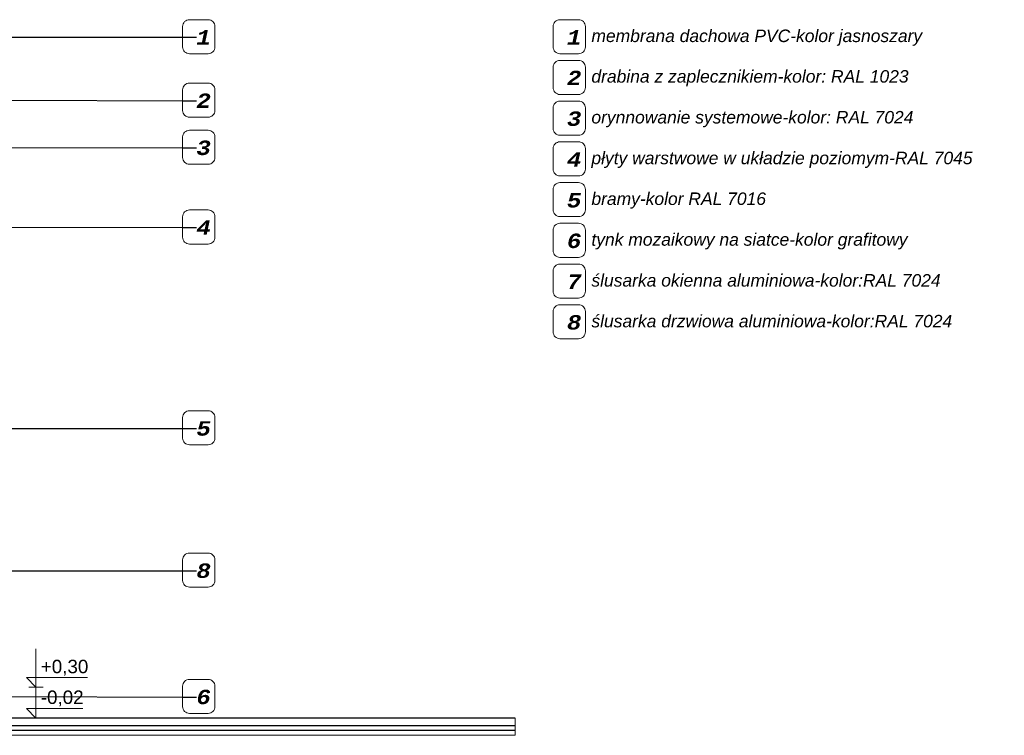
# Model space of a CAD drawing. Header units: millimetres. Extents: x 11 to 58287, y -2 to 19922.
# Tile 86 of 86: x 48041 to 58287, y 11112 to 18558. Entities that reach past the tile are written whole.
import ezdxf

# ---------------------------------------------------------------- set-up
doc = ezdxf.new("R2010")
doc.units = ezdxf.units.MM
doc.header["$MEASUREMENT"] = 0
doc.linetypes.add('Wipeout_Contour', pattern=[1000, 0, -1000])
for name, color, linetype, lineweight in [('A_OZN_ODNOSNIKI_Nr_pióra__46', 7, 'Continuous', 15), ('A_OZN_ODNOSNIKI_Nr_pióra__85', 7, 'Continuous', 13), ('A_OZN_OPIS_Nr_pióra__1', 7, 'Continuous', 13), ('A_WYM_ZEWNETRZNE_Nr_pióra__45', 7, 'Continuous', 15), ('A_WYM_ZEWNETRZNE_Nr_pióra__85', 7, 'Continuous', 13), ('Nowe_A__STROPY_Nr_pióra__1', 7, 'Continuous', 13), ('Nowe_A__STROPY_Nr_pióra__21', 7, 'Continuous', 25)]:
    doc.layers.add(name, color=color, linetype=linetype, lineweight=lineweight)
doc.layers.add('A_WYM_ZEWNETRZNE', color=7, linetype='Continuous')
doc.layers.add('Nowe_A__STROPY', color=7, linetype='Continuous')
doc.styles.add('STYL_AUTOMATYCZNY_3', font='arial.ttf')
doc.styles.add('STYL_AUTOMATYCZNY_4', font='txt')
doc.styles.add('STYL_AUTOMATYCZNY_6', font='arial.ttf')
doc.dimstyles.new('STYL_AUTOMATYCZNY__1', dxfattribs={"dimtxt": 0.18, "dimasz": 91.2, "dimexe": 0.18, "dimexo": 0.0625, "dimgap": 0, "dimtad": 0, "dimtih": 1, "dimtoh": 1, "dimdec": 4, "dimzin": 0, "dimdsep": 46, "dimcen": 0.09, "dimadec": 0, "dimazin": 0, "dimtfac": 1, "dimtdec": 4, "dimtmove": 0, "dimatfit": 3, "dimldrblk": 'ARROWHEAD_11', "dimfxl": 0, "dimtolj": 1, "dimtzin": 0, "dimarcsym": 0})

# ---------------------------------------------------------------- blocks, each defined once
blk = doc.blocks.new('ElemPrzekroju_20_1', base_point=(46338, 11312))
at = {"color": 254, "linetype": 'Wipeout_Contour', "lineweight": 0, "ltscale": 132541.412454}
blk.add_wipeout([(53196, 11212), (4092, 11212), (4092, 11162), (53196, 11162)], dxfattribs=at).dxf.layer = 'Nowe_A__STROPY'
at = {"color": 254, "linetype": 'Wipeout_Contour', "lineweight": 0, "ltscale": 132426.986127}
blk.add_wipeout([(4092, 11112), (53196, 11112), (53196, 11162), (4092, 11162)], dxfattribs=at).dxf.layer = 'Nowe_A__STROPY'
at = {"layer": 'Nowe_A__STROPY_Nr_pióra__1', "color": 7, "linetype": 'Continuous', "lineweight": 13}
blk.add_line((53196, 11112), (4092, 11112), dxfattribs=at)
at = {"color": 254, "linetype": 'Wipeout_Contour', "lineweight": 0, "ltscale": 132690.398547}
blk.add_wipeout([(4092, 11212), (53196, 11212), (53196, 11292), (4092, 11292)], dxfattribs=at).dxf.layer = 'Nowe_A__STROPY'
at = {"layer": 'Nowe_A__STROPY_Nr_pióra__1', "color": 7, "linetype": 'Continuous', "lineweight": 13, "flags": 128}
blk.add_lwpolyline([(53196, 11292), (53196, 11212), (53196, 11162), (53196, 11112)], dxfattribs=at)
at = {"layer": 'Nowe_A__STROPY_Nr_pióra__21', "color": 7, "linetype": 'Continuous', "lineweight": 25}
for p, q in [((53196, 11292), (4092, 11292)), ((53196, 11212), (4092, 11212)), ((53196, 11162), (4092, 11162))]:
    blk.add_line(p, q, dxfattribs=at)
blk = doc.blocks.new('Wymiary_1_1', base_point=(48210, 11292))
at = {"layer": 'A_WYM_ZEWNETRZNE_Nr_pióra__45', "color": 7, "linetype": 'Continuous', "lineweight": 15}
for p, q in [((48210, 11612), (48210, 12012)), ((48210, 11612), (48110, 11712)), ((48110, 11712), (48210, 11712)), ((48210, 11712), (48746, 11712)), ((48210, 11292), (48210, 11692)), ((48210, 11292), (48110, 11392)), ((48110, 11392), (48210, 11392)), ((48210, 11392), (48697, 11392))]:
    blk.add_line(p, q, dxfattribs=at)
at = {"layer": 'A_WYM_ZEWNETRZNE_Nr_pióra__85', "color": 7, "linetype": 'Continuous', "lineweight": 13}
for p, q in [((48210, 11612), (48135, 11612)), ((48210, 11612), (48285, 11612)), ((48210, 11292), (48135, 11292)), ((48210, 11292), (48285, 11292))]:
    blk.add_line(p, q, dxfattribs=at)
at = {"layer": 'A_WYM_ZEWNETRZNE_Nr_pióra__85', "color": 7, "lineweight": 13, "char_height": 140, "attachment_point": 7, "style": 'STYL_AUTOMATYCZNY_3'}
for s, insert in [('\\A1;{\\pql;\\fArial|b0|i0|c238|p0;\\W1.000000;+0,30}', (48260, 11732)), ('\\A1;{\\pql;\\fArial|b0|i0|c238|p0;\\W1.000000;-0,02}', (48260, 11412))]:
    blk.add_mtext(s, dxfattribs=dict(at, insert=insert))
blk = doc.blocks.new('ARROWHEAD_11')
at = {"color": 0, "linetype": 'Continuous', "lineweight": 0}
blk.add_line((0, 0), (-1, 0), dxfattribs=at)
at = {"color": 0, "linetype": 'Continuous', "lineweight": 0, "const_width": 0.25, "flags": 128}
blk.add_lwpolyline([(-0.125, 0, 1), (0.125, 0, 1)], format="xyb", close=True, dxfattribs=at)

msp = doc.modelspace()

# ---------------------------------------------------------------- block references
at = {"layer": 'Nowe_A__STROPY', "lineweight": 0}
msp.add_blockref('ElemPrzekroju_20_1', (46338, 11312), dxfattribs=at)

# ---------------------------------------------------------------- texts
at = {"layer": 'A_OZN_OPIS_Nr_pióra__1', "color": 7, "linetype": 'Continuous', "lineweight": 13, "char_height": 130, "attachment_point": 7, "style": 'STYL_AUTOMATYCZNY_6'}
for s, insert in [('\\A1;{\\pql;\\fArial|b0|i1|c238|p0;\\W1.000000;membrana dachowa PVC-kolor jasnoszary}', (53990, 18286)), ('\\A1;{\\pql;\\fArial|b0|i1|c238|p0;\\W1.000000;drabina z zaplecznikiem-kolor: RAL\\fArial|b0|i1|c238|p0;\\W1.000000; 1023}', (53990, 17864)), ('\\A1;{\\pql;\\fArial|b0|i1|c238|p0;\\W1.000000;orynnowanie systemowe-kolor: RAL\\fArial|b0|i1|c238|p0;\\W1.000000; 7024}', (53990, 17439)), ('\\A1;{\\pql;\\fArial|b0|i1|c238|p0;\\W1.000000;płyty warstwowe w układzie poziomym-RAL \\fArial|b0|i1|c238|p0;\\W1.000000;7045}', (53990, 17015)), ('\\A1;{\\pql;\\fArial|b0|i1|c238|p0;\\W1.000000;bramy-kolor RAL 70\\fArial|b0|i1|c238|p0;\\W1.000000;16}', (53990, 16591)), ('\\A1;{\\pql;\\fArial|b0|i1|c238|p0;\\W1.000000;tynk mozaikowy na siatce-kolor grafitowy}', (53990, 16167)), ('\\A1;{\\pql;\\fArial|b0|i1|c238|p0;\\W1.000000;ś\\fArial|b0|i1|c238|p0;\\W1.000000;lusarka okienna aluminiowa-kolor:RAL 7024}', (53990, 15779)), ('\\A1;{\\pql;\\fArial|b0|i1|c238|p0;\\W1.000000;ślusarka \\fArial|b0|i1|c238|p0;\\W1.000000;drzwiowa\\fArial|b0|i1|c238|p0;\\W1.000000; aluminiowa-kolor:RAL 7024}', (53990, 15355))]:
    msp.add_mtext(s, dxfattribs=dict(at, insert=insert))

# ---------------------------------------------------------------- wipeouts: each hides what was drawn before it
at = {"color": 7, "linetype": 'Continuous', "lineweight": 15, "ltscale": 478440.467268}
msp.add_wipeout([(49736, 18274), (49807, 18204), (50001, 18204), (50072, 18274), (50072, 18488), (50001, 18558), (49807, 18558), (49736, 18488)], dxfattribs=at).dxf.layer = 'A_OZN_ODNOSNIKI_Nr_pióra__46'
at = {"color": 7, "linetype": 'Continuous', "lineweight": 15, "ltscale": 511148.801968}
msp.add_wipeout([(53592, 18274), (53663, 18204), (53857, 18204), (53928, 18274), (53928, 18488), (53857, 18558), (53663, 18558), (53592, 18488)], dxfattribs=at).dxf.layer = 'A_OZN_ODNOSNIKI_Nr_pióra__46'
at = {"color": 7, "linetype": 'Continuous', "lineweight": 15, "ltscale": 509928.286433}
msp.add_wipeout([(53592, 17851), (53663, 17780), (53857, 17780), (53928, 17851), (53928, 18064), (53857, 18134), (53663, 18134), (53592, 18064)], dxfattribs=at).dxf.layer = 'A_OZN_ODNOSNIKI_Nr_pióra__46'
at = {"color": 7, "linetype": 'Continuous', "lineweight": 15, "ltscale": 476420.554867}
msp.add_wipeout([(49736, 17614), (49807, 17544), (50001, 17544), (50072, 17614), (50072, 17828), (50001, 17898), (49807, 17898), (49736, 17828)], dxfattribs=at).dxf.layer = 'A_OZN_ODNOSNIKI_Nr_pióra__46'
at = {"color": 7, "linetype": 'Continuous', "lineweight": 15, "ltscale": 508733.422652}
msp.add_wipeout([(53592, 17427), (53663, 17356), (53857, 17356), (53928, 17427), (53928, 17640), (53857, 17711), (53663, 17711), (53592, 17640)], dxfattribs=at).dxf.layer = 'A_OZN_ODNOSNIKI_Nr_pióra__46'
at = {"color": 7, "linetype": 'Continuous', "lineweight": 15, "ltscale": 474963.712037}
msp.add_wipeout([(49736, 17124), (49807, 17054), (50001, 17054), (50072, 17124), (50072, 17338), (50001, 17408), (49807, 17408), (49736, 17338)], dxfattribs=at).dxf.layer = 'A_OZN_ODNOSNIKI_Nr_pióra__46'
at = {"color": 7, "linetype": 'Continuous', "lineweight": 15, "ltscale": 507564.393272}
msp.add_wipeout([(53592, 17003), (53663, 16933), (53857, 16933), (53928, 17003), (53928, 17217), (53857, 17287), (53663, 17287), (53592, 17217)], dxfattribs=at).dxf.layer = 'A_OZN_ODNOSNIKI_Nr_pióra__46'
at = {"color": 7, "linetype": 'Continuous', "lineweight": 15, "ltscale": 506421.377028}
msp.add_wipeout([(53592, 16580), (53663, 16509), (53857, 16509), (53928, 16580), (53928, 16793), (53857, 16863), (53663, 16863), (53592, 16793)], dxfattribs=at).dxf.layer = 'A_OZN_ODNOSNIKI_Nr_pióra__46'
at = {"color": 7, "linetype": 'Continuous', "lineweight": 15, "ltscale": 472578.856545}
msp.add_wipeout([(49736, 16294), (49807, 16224), (50001, 16224), (50072, 16294), (50072, 16508), (50001, 16578), (49807, 16578), (49736, 16508)], dxfattribs=at).dxf.layer = 'A_OZN_ODNOSNIKI_Nr_pióra__46'
at = {"color": 7, "linetype": 'Continuous', "lineweight": 15, "ltscale": 505304.550308}
msp.add_wipeout([(53592, 16156), (53663, 16085), (53857, 16085), (53928, 16156), (53928, 16369), (53857, 16440), (53663, 16440), (53592, 16369)], dxfattribs=at).dxf.layer = 'A_OZN_ODNOSNIKI_Nr_pióra__46'
at = {"color": 7, "linetype": 'Continuous', "lineweight": 15, "ltscale": 504214.086826}
msp.add_wipeout([(53592, 15732), (53663, 15662), (53857, 15662), (53928, 15732), (53928, 15945), (53857, 16016), (53663, 16016), (53592, 15945)], dxfattribs=at).dxf.layer = 'A_OZN_ODNOSNIKI_Nr_pióra__46'
at = {"color": 7, "linetype": 'Continuous', "lineweight": 15, "ltscale": 503150.158516}
msp.add_wipeout([(53592, 15309), (53663, 15238), (53857, 15238), (53928, 15309), (53928, 15522), (53857, 15592), (53663, 15592), (53592, 15522)], dxfattribs=at).dxf.layer = 'A_OZN_ODNOSNIKI_Nr_pióra__46'
at = {"color": 7, "linetype": 'Continuous', "lineweight": 15, "ltscale": 467052.544553}
msp.add_wipeout([(49736, 14205), (49807, 14135), (50001, 14135), (50072, 14205), (50072, 14419), (50001, 14489), (49807, 14489), (49736, 14419)], dxfattribs=at).dxf.layer = 'A_OZN_ODNOSNIKI_Nr_pióra__46'
at = {"color": 7, "linetype": 'Continuous', "lineweight": 15, "ltscale": 463556.320268}
msp.add_wipeout([(49736, 12724), (49807, 12654), (50001, 12654), (50072, 12724), (50072, 12937), (50001, 13008), (49807, 13008), (49736, 12937)], dxfattribs=at).dxf.layer = 'A_OZN_ODNOSNIKI_Nr_pióra__46'

# ---------------------------------------------------------------- next in the draw order: linework, layer by layer
at = {"layer": 'A_OZN_ODNOSNIKI_Nr_pióra__85', "color": 7, "linetype": 'Continuous', "lineweight": 13, "flags": 128}
for points in [[(49736, 18274, 0.414214), (49807, 18204), (50001, 18204, 0.414214), (50072, 18274), (50072, 18488, 0.414214), (50001, 18558), (49807, 18558, 0.414214), (49736, 18488), (49736, 18274)], [(53592, 18274, 0.414214), (53663, 18204), (53857, 18204, 0.414214), (53928, 18274), (53928, 18488, 0.414214), (53857, 18558), (53663, 18558, 0.414214), (53592, 18488), (53592, 18274)], [(53592, 17851, 0.414214), (53663, 17780), (53857, 17780, 0.414214), (53928, 17851), (53928, 18064, 0.414214), (53857, 18134), (53663, 18134, 0.414214), (53592, 18064), (53592, 17851)], [(49736, 17614, 0.414214), (49807, 17544), (50001, 17544, 0.414214), (50072, 17614), (50072, 17828, 0.414214), (50001, 17898), (49807, 17898, 0.414214), (49736, 17828), (49736, 17614)], [(53592, 17427, 0.414214), (53663, 17356), (53857, 17356, 0.414214), (53928, 17427), (53928, 17640, 0.414214), (53857, 17711), (53663, 17711, 0.414214), (53592, 17640), (53592, 17427)], [(49736, 17124, 0.414214), (49807, 17054), (50001, 17054, 0.414214), (50072, 17124), (50072, 17338, 0.414214), (50001, 17408), (49807, 17408, 0.414214), (49736, 17338), (49736, 17124)], [(53592, 17003, 0.414214), (53663, 16933), (53857, 16933, 0.414214), (53928, 17003), (53928, 17217, 0.414214), (53857, 17287), (53663, 17287, 0.414214), (53592, 17217), (53592, 17003)], [(53592, 16580, 0.414214), (53663, 16509), (53857, 16509, 0.414214), (53928, 16580), (53928, 16793, 0.414214), (53857, 16863), (53663, 16863, 0.414214), (53592, 16793), (53592, 16580)], [(49736, 16294, 0.414214), (49807, 16224), (50001, 16224, 0.414214), (50072, 16294), (50072, 16508, 0.414214), (50001, 16578), (49807, 16578, 0.414214), (49736, 16508), (49736, 16294)], [(53592, 16156, 0.414214), (53663, 16085), (53857, 16085, 0.414214), (53928, 16156), (53928, 16369, 0.414214), (53857, 16440), (53663, 16440, 0.414214), (53592, 16369), (53592, 16156)], [(53592, 15732, 0.414214), (53663, 15662), (53857, 15662, 0.414214), (53928, 15732), (53928, 15945, 0.414214), (53857, 16016), (53663, 16016, 0.414214), (53592, 15945), (53592, 15732)], [(53592, 15309, 0.414214), (53663, 15238), (53857, 15238, 0.414214), (53928, 15309), (53928, 15522, 0.414214), (53857, 15592), (53663, 15592, 0.414214), (53592, 15522), (53592, 15309)], [(49736, 14205, 0.414214), (49807, 14135), (50001, 14135, 0.414214), (50072, 14205), (50072, 14419, 0.414214), (50001, 14489), (49807, 14489, 0.414214), (49736, 14419), (49736, 14205)], [(49736, 12724, 0.414214), (49807, 12654), (50001, 12654, 0.414214), (50072, 12724), (50072, 12937, 0.414214), (50001, 13008), (49807, 13008, 0.414214), (49736, 12937), (49736, 12724)]]:
    msp.add_lwpolyline(points, format="xyb", close=True, dxfattribs=at)

# ---------------------------------------------------------------- next in the draw order: block references
at = {"layer": 'A_WYM_ZEWNETRZNE', "color": 7, "linetype": 'Continuous', "lineweight": 13}
msp.add_blockref('Wymiary_1_1', (48210, 11292), dxfattribs=at)

# ---------------------------------------------------------------- next in the draw order: texts
at = {"layer": 'A_OZN_ODNOSNIKI_Nr_pióra__46', "color": 7, "linetype": 'Continuous', "lineweight": 15, "char_height": 150, "attachment_point": 4, "style": 'STYL_AUTOMATYCZNY_4'}
for s, insert in [('\\A1;{\\pql;\\fCourier CE|b1|i1|c0|p0;\\W1.000000;1}', (49879, 18375)), ('\\A1;{\\pql;\\fCourier CE|b1|i1|c0|p0;\\W1.000000;1}', (53735, 18375)), ('\\A1;{\\pql;\\fCourier CE|b1|i1|c0|p0;\\W1.000000;2}', (53735, 17952)), ('\\A1;{\\pql;\\fCourier CE|b1|i1|c0|p0;\\W1.000000;2}', (49879, 17715)), ('\\A1;{\\pql;\\fCourier CE|b1|i1|c0|p0;\\W1.000000;3}', (53735, 17527)), ('\\A1;{\\pql;\\fCourier CE|b1|i1|c0|p0;\\W1.000000;3}', (49879, 17224)), ('\\A1;{\\pql;\\fCourier CE|b1|i1|c0|p0;\\W1.000000;4}', (53735, 17104)), ('\\A1;{\\pql;\\fCourier CE|b1|i1|c0|p0;\\W1.000000;5}', (53735, 16678)), ('\\A1;{\\pql;\\fCourier CE|b1|i1|c0|p0;\\W1.000000;4}', (49879, 16395)), ('\\A1;{\\pql;\\fCourier CE|b1|i1|c0|p0;\\W1.000000;6}', (53735, 16256)), ('\\A1;{\\pql;\\fCourier CE|b1|i1|c0|p0;\\W1.000000;7}', (53735, 15832)), ('\\A1;{\\pql;\\fCourier CE|b1|i1|c0|p0;\\W1.000000;8}', (53735, 15408)), ('\\A1;{\\pql;\\fCourier CE|b1|i1|c0|p0;\\W1.000000;5}', (49879, 14304)), ('\\A1;{\\pql;\\fCourier CE|b1|i1|c0|p0;\\W1.000000;8}', (49879, 12824))]:
    msp.add_mtext(s, dxfattribs=dict(at, insert=insert))

# ---------------------------------------------------------------- next in the draw order: leaders
at = {"layer": 'A_OZN_ODNOSNIKI_Nr_pióra__85', "color": 7, "linetype": 'Continuous', "lineweight": 13, "annotation_type": 0, "has_hookline": 1, "hookline_direction": 0}
for points, text_width in [([(41633, 18381), (49879, 18375)], 35.7), ([(47643, 17721), (49879, 17715)], 100), ([(46700, 17231), (49879, 17224)], 100), ([(46009, 16401), (49879, 16395)], 107), ([(26344, 14312), (49879, 14304)], 100), ([(30512, 12831), (49879, 12824)], 100)]:
    msp.add_leader(points, dimstyle='STYL_AUTOMATYCZNY__1', dxfattribs=dict(at, text_width=text_width))

# ---------------------------------------------------------------- next in the draw order: wipeouts: each hides what was drawn before it
at = {"color": 7, "linetype": 'Continuous', "lineweight": 15, "ltscale": 460755.162048}
msp.add_wipeout([(49736, 11410), (49807, 11340), (50001, 11340), (50072, 11410), (50072, 11623), (50001, 11694), (49807, 11694), (49736, 11623)], dxfattribs=at).dxf.layer = 'A_OZN_ODNOSNIKI_Nr_pióra__46'

# ---------------------------------------------------------------- next in the draw order: linework, layer by layer
at = {"layer": 'A_OZN_ODNOSNIKI_Nr_pióra__85', "color": 7, "linetype": 'Continuous', "lineweight": 13, "flags": 128}
msp.add_lwpolyline([(49736, 11410, 0.414214), (49807, 11340), (50001, 11340, 0.414214), (50072, 11410), (50072, 11623, 0.414214), (50001, 11694), (49807, 11694, 0.414214), (49736, 11623), (49736, 11410)], format="xyb", close=True, dxfattribs=at)

# ---------------------------------------------------------------- next in the draw order: texts
at = {"layer": 'A_OZN_ODNOSNIKI_Nr_pióra__46', "color": 7, "linetype": 'Continuous', "lineweight": 15, "insert": (49879, 11510), "char_height": 150, "attachment_point": 4, "style": 'STYL_AUTOMATYCZNY_4'}
msp.add_mtext('\\A1;{\\pql;\\fCourier CE|b1|i1|c0|p0;\\W1.000000;6}', dxfattribs=at)

# ---------------------------------------------------------------- next in the draw order: leaders
at = {"layer": 'A_OZN_ODNOSNIKI_Nr_pióra__85', "color": 7, "linetype": 'Continuous', "lineweight": 13, "annotation_type": 0, "has_hookline": 1, "hookline_direction": 0, "text_width": 92.9}
msp.add_leader([(46396, 11517), (49879, 11510)], dimstyle='STYL_AUTOMATYCZNY__1', dxfattribs=at)

doc.saveas('drawing.dxf')
